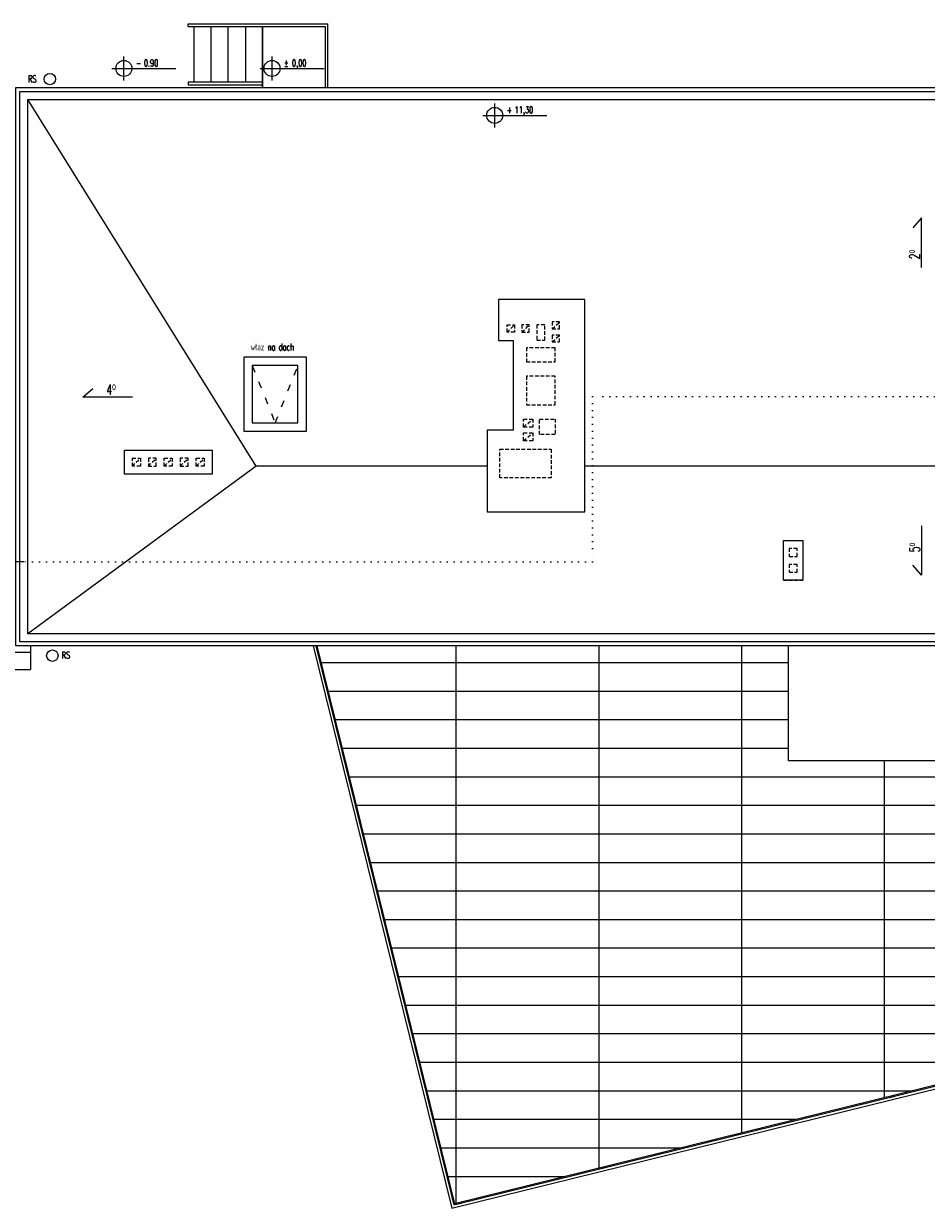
# Model space of a CAD drawing. Header units: millimetres. Extents: x 167273 to 188273, y -125105 to -88145.
# Tile 126 of 210: x 170976 to 172556, y -103090 to -101015. Entities that reach past the tile are written whole.
import ezdxf
from ezdxf.enums import TextEntityAlignment as Align

# ---------------------------------------------------------------- set-up
doc = ezdxf.new("R2010")
doc.units = ezdxf.units.MM
for name, pattern in [('ACAD_ISO03W100', [30, 12, -18]), ('ACAD_ISO07W100', [3, 0, -3]), ('HIDDEN', [9.525, 6.35, -3.175])]:
    doc.linetypes.add(name, pattern=pattern)
for name, color, linetype in [('a-op_text', 9, 'Continuous'), ('a-poziomy', 9, 'Continuous'), ('b-przerywana1', 9, 'ACAD_ISO03W100'), ('b-widokowa', 7, 'Continuous'), ('h-hatch', 8, 'Continuous'), ('opis text', 9, 'Continuous')]:
    doc.layers.add(name, color=color, linetype=linetype)
doc.styles.add('PPAB_100', font='romans.shx', dxfattribs={"width": 0.7, "height": 12})
doc.styles.add('PPAB_50', font='romans.shx', dxfattribs={"width": 0.7, "height": 8})

# ---------------------------------------------------------------- blocks, each defined once
blk = doc.blocks.new('kotapozioma')
for p, q in [((49330.1, 104.4), (49330.1, 134.4)), ((49315.1, 119.4), (49395.1, 119.4))]:
    blk.add_line(p, q)
blk.add_circle((49330.1, 119.4), 10)
at = {"layer": 'opis text', "style": 'PPAB_50'}
for tag, p in [('ZNAK', (49345.1, 119.4)), ('WARTOSC', (49355.1, 119.4))]:
    blk.add_attdef(tag, text='', height=9, dxfattribs=at).set_placement(p, align=Align.BOTTOM_LEFT)

msp = doc.modelspace()

# ---------------------------------------------------------------- linework, layer by layer
at = {"layer": 'a-op_text'}
for points in [[(172547.85, -101441.77), (172547.85, -101355.03), (172532.63, -101372.54)], [(171166.44, -101668.86), (171079.7, -101668.86), (171097.21, -101653.64)], [(172547.85, -101894.33), (172547.85, -101981.07), (172532.63, -101963.56)]]:
    msp.add_lwpolyline(points, dxfattribs=at)
at = {"layer": 'a-poziomy', "linetype": 'ACAD_ISO07W100', "ltscale": 4}
msp.add_lwpolyline([(179286.44, -101668.05), (171971.94, -101668.05), (171971.94, -101957.57), (170976.98, -101957.57)], dxfattribs=at)
at = {"layer": 'a-poziomy', "ltscale": 0.5}
msp.add_lwpolyline([(170976.98, -101957.57), (170901.98, -101957.57), (170901.98, -101882.57), (170891.98, -101907.57), (170901.98, -101907.57)], dxfattribs=at)
at = {"layer": 'b-przerywana1', "linetype": 'HIDDEN'}
for p, q in [((171822.44, -101555.39), (171835.44, -101542.39)), ((171848.44, -101555.39), (171861.44, -101542.39)), ((171901.44, -101549.39), (171914.44, -101537.39)), ((171901.44, -101572.39), (171914.44, -101560.39)), ((171851.44, -101721.39), (171867.44, -101707.39)), ((171851.44, -101745.39), (171867.44, -101731.39)), ((171166.44, -101789.89), (171180.44, -101775.89)), ((171194.44, -101789.89), (171208.44, -101775.89)), ((171222.44, -101789.89), (171236.44, -101775.89)), ((171250.44, -101789.89), (171264.44, -101775.89)), ((171278.44, -101789.89), (171292.44, -101775.89)), ((172306.44, -101989.89), (172340.44, -101989.89))]:
    msp.add_line(p, q, dxfattribs=at)
for points in [[(171822.44, -101542.39), (171835.44, -101542.39), (171835.44, -101555.39), (171822.44, -101555.39)], [(171848.44, -101555.39), (171861.44, -101555.39), (171861.44, -101542.39), (171848.44, -101542.39)], [(171888.44, -101542.39), (171874.44, -101542.39), (171874.44, -101569.39), (171888.44, -101569.39)], [(171901.44, -101549.39), (171914.44, -101549.39), (171914.44, -101537.39), (171901.44, -101537.39)], [(171901.44, -101572.39), (171914.44, -101572.39), (171914.44, -101560.39), (171901.44, -101560.39)], [(171856.44, -101607.39), (171906.44, -101607.39), (171906.44, -101582.39), (171856.44, -101582.39)], [(171856.44, -101682.39), (171906.44, -101682.39), (171906.44, -101632.39), (171856.44, -101632.39)], [(171867.44, -101721.39), (171851.44, -101721.39), (171851.44, -101707.39), (171867.44, -101707.39)], [(171906.44, -101734.39), (171879.44, -101734.39), (171879.44, -101707.39), (171906.44, -101707.39)], [(171867.44, -101745.39), (171851.44, -101745.39), (171851.44, -101731.39), (171867.44, -101731.39)], [(171166.44, -101775.89), (171180.44, -101775.89), (171180.44, -101789.89), (171166.44, -101789.89)], [(171194.44, -101789.89), (171208.44, -101789.89), (171208.44, -101775.89), (171194.44, -101775.89)], [(171222.44, -101775.89), (171236.44, -101775.89), (171236.44, -101789.89), (171222.44, -101789.89)], [(171250.44, -101789.89), (171264.44, -101789.89), (171264.44, -101775.89), (171250.44, -101775.89)], [(171278.44, -101775.89), (171292.44, -101775.89), (171292.44, -101789.89), (171278.44, -101789.89)], [(171809.94, -101760.39), (171899.94, -101760.39), (171899.94, -101810.39), (171809.94, -101810.39)], [(172316.44, -101947.89), (172330.44, -101947.89), (172330.44, -101933.89), (172316.44, -101933.89)], [(172316.44, -101975.89), (172330.44, -101975.89), (172330.44, -101961.89), (172316.44, -101961.89)]]:
    msp.add_lwpolyline(points, close=True, dxfattribs=at)
at = {"layer": 'b-przerywana1'}
msp.add_lwpolyline([(171376.44, -101613.89), (171416.44, -101713.89), (171456.44, -101613.89)], dxfattribs=at)
at = {"layer": 'b-widokowa'}
for p, q in [((171383.44, -101789.89), (170983.44, -101147.89)), ((171383.44, -101789.89), (170983.44, -102083.89)), ((171787.44, -101789.89), (171383.44, -101789.89)), ((173469.44, -101789.89), (171958.44, -101789.89))]:
    msp.add_line(p, q, dxfattribs=at)
for points in [[(170962.44, -101126.89), (179273.44, -101126.89), (179273.44, -102104.89), (170962.44, -102104.89)], [(170969.44, -101133.89), (179266.44, -101133.89), (179266.44, -102097.89), (170969.44, -102097.89)], [(170983.44, -101147.89), (179252.44, -101147.89), (179252.44, -102083.89), (170983.44, -102083.89)], [(171787.44, -101726.89), (171787.44, -101869.89), (171958.44, -101869.89), (171958.44, -101497.89), (171807.44, -101497.89), (171807.44, -101569.89), (171833.44, -101569.89), (171833.44, -101726.89)], [(171361.44, -101728.89), (171471.44, -101728.89), (171471.44, -101598.89), (171361.44, -101598.89)], [(171376.44, -101713.89), (171456.44, -101713.89), (171456.44, -101613.89), (171376.44, -101613.89)], [(171152.44, -101761.89), (171306.44, -101761.89), (171306.44, -101803.89), (171152.44, -101803.89)], [(172306.44, -101919.89), (172340.44, -101919.89), (172340.44, -101989.89), (172306.44, -101989.89)]]:
    msp.add_lwpolyline(points, close=True, dxfattribs=at)
at = {"layer": 'b-widokowa', "ltscale": 0.5}
for centre in [(171021.94, -101111.89), (171026.44, -102121.89)]:
    msp.add_circle(centre, 10, dxfattribs=at)
at = {"layer": 'h-hatch'}
for p, q in [((171264.44, -101014.89), (171508.44, -101014.89)), ((171264.44, -101019.89), (171264.44, -101014.89)), ((171264.44, -101019.89), (171504.44, -101019.89)), ((171274.44, -101116.89), (171274.44, -101019.89)), ((171304.44, -101116.89), (171304.44, -101019.89)), ((171334.44, -101116.89), (171334.44, -101019.89)), ((171364.44, -101019.89), (171364.44, -101116.89)), ((171394.44, -101116.89), (171394.44, -101019.89)), ((171394.44, -101019.89), (171394.44, -101126.89)), ((171504.44, -101126.89), (171504.44, -101019.89)), ((171508.44, -101126.89), (171508.44, -101014.89)), ((171264.44, -101116.89), (171394.44, -101116.89)), ((171264.44, -101116.89), (171264.44, -101121.89)), ((171264.44, -101121.89), (171394.44, -101121.89)), ((171394.44, -101121.89), (171394.44, -101116.89)), ((171394.44, -101126.89), (171394.44, -101121.89)), ((170987.94, -102104.89), (170987.94, -102145.89)), ((170879.44, -102115.89), (170987.94, -102115.89)), ((170862.44, -102145.89), (170987.94, -102145.89))]:
    msp.add_line(p, q, dxfattribs=at)
at = {"layer": 'h-hatch', "ltscale": 0.5}
for p, q in [((171489.62, -102104.89), (171730.74, -103081.87)), ((171496.78, -102133.89), (172315.19, -102133.89)), ((171509.12, -102183.89), (172315.19, -102183.89)), ((171521.46, -102233.89), (172315.19, -102233.89)), ((171533.8, -102283.89), (172315.19, -102283.89)), ((171546.14, -102333.89), (173573.55, -102333.89)), ((171558.48, -102383.89), (173585.89, -102383.89)), ((171570.82, -102433.89), (173598.23, -102433.89)), ((171583.16, -102483.89), (173610.57, -102483.89)), ((171595.5, -102533.89), (173622.91, -102533.89)), ((171607.84, -102583.89), (173635.25, -102583.89)), ((173641.75, -102610.23), (171730.74, -103081.87)), ((171620.18, -102633.89), (173543.81, -102633.89)), ((171632.52, -102683.89), (173341.22, -102683.89)), ((171644.86, -102733.89), (173138.63, -102733.89)), ((171657.2, -102783.89), (172936.04, -102783.89)), ((171669.54, -102833.89), (172733.44, -102833.89)), ((171681.88, -102883.89), (172530.85, -102883.89)), ((171694.22, -102933.89), (172328.26, -102933.89)), ((171706.56, -102983.89), (172125.66, -102983.89)), ((171718.9, -103033.89), (171923.07, -103033.89))]:
    msp.add_line(p, q, dxfattribs=at)
for points in [[(171482.8, -102104.89), (171725.9, -103089.88), (173649.76, -102615.07), (173575.92, -102315.89)], [(171487.95, -102104.89), (171729.56, -103083.83), (173643.71, -102611.41), (173572.01, -102320.89)], [(171733.44, -103080.69), (171733.44, -102104.89)], [(171983.44, -102104.89), (171983.44, -103018.99)], [(172233.44, -102957.29), (172233.44, -102104.89)], [(172483.44, -102895.59), (172483.44, -102305.89)], [(172494.5, -102893.38), (172494.88, -102894.94), (172499.74, -102893.75), (172499.35, -102892.18)], [(171989.65, -103017.97), (171990.03, -103019.54), (171994.89, -103018.34), (171994.5, -103016.78)], [(171863.43, -103049.12), (171863.82, -103050.69), (171868.67, -103049.49), (171868.29, -103047.92)], [(171729.14, -103075.39), (171727.57, -103075.78), (171726.37, -103070.92), (171727.94, -103070.53)], [(171737.22, -103080.27), (171737.61, -103081.84), (171742.46, -103080.64), (171742.07, -103079.07)]]:
    msp.add_lwpolyline(points, dxfattribs=at)
at = {"layer": 'h-hatch'}
msp.add_lwpolyline([(173478.79, -102104.89), (173478.79, -102305.89), (172315.19, -102305.89), (172315.19, -102104.89)], dxfattribs=at)

# ---------------------------------------------------------------- block references
ref = msp.add_blockref('kotapozioma', (102089.46, -101260.41), dxfattribs=dict(at, xscale=1.4, yscale=1.4, zscale=1.4))
ref.add_attrib('WARTOSC', '0.90', dxfattribs={"layer": 'opis text', "height": 12, "style": 'PPAB_100', "width": 0.7}).set_placement((171186.63, -101093.21), align=Align.BOTTOM_LEFT)
ref.add_attrib('ZNAK', '-', dxfattribs={"layer": 'opis text', "height": 12, "style": 'PPAB_100', "width": 0.7}).set_placement((171172.63, -101093.21), align=Align.BOTTOM_LEFT)
ref = msp.add_blockref('kotapozioma', (102348.86, -101260.41), dxfattribs=dict(at, xscale=1.4, yscale=1.4, zscale=1.4))
ref.add_attrib('WARTOSC', '0,00', dxfattribs={"layer": 'opis text', "height": 12, "style": 'PPAB_100', "width": 0.7}).set_placement((171446.02, -101093.21), align=Align.BOTTOM_LEFT)
ref.add_attrib('ZNAK', '%%p', dxfattribs={"layer": 'opis text', "height": 12, "style": 'PPAB_100', "width": 0.7}).set_placement((171432.02, -101093.21), align=Align.BOTTOM_LEFT)
ref = msp.add_blockref('kotapozioma', (102738.71, -101342.61), dxfattribs=dict(at, xscale=1.4, yscale=1.4, zscale=1.4))
ref.add_attrib('WARTOSC', '11,30', dxfattribs={"layer": 'opis text', "height": 12, "style": 'PPAB_100', "width": 0.7}).set_placement((171835.87, -101175.41), align=Align.BOTTOM_LEFT)
ref.add_attrib('ZNAK', '+', dxfattribs={"layer": 'opis text', "height": 12, "style": 'PPAB_100', "width": 0.7}).set_placement((171821.87, -101175.41), align=Align.BOTTOM_LEFT)

# ---------------------------------------------------------------- texts
at = {"layer": 'a-op_text', "ltscale": 0.5, "char_height": 12, "width": 60, "attachment_point": 5, "style": 'PPAB_100'}
for insert in [(170991.23, -101111.89), (171050.15, -102120.91)]:
    msp.add_mtext('RS', dxfattribs=dict(at, insert=insert))
at = {"layer": 'a-op_text', "char_height": 18, "width": 26.2478, "attachment_point": 3, "rotation": 90, "style": 'PPAB_100'}
for s, insert in [('{\\Fromans.shx|c238;2º}', (172526.98, -101410.93)), ('{\\Fromans.shx|c238;5º}', (172527.34, -101924.34))]:
    msp.add_mtext(s, dxfattribs=dict(at, insert=insert))
at = {"layer": 'a-op_text', "style": 'PPAB_100'}
for s, insert, char_height, width, attachment_point in [('{\\Fromans.shx|c238;właz na dach}', (171373.67, -101575.18), 12, 227.1622, 1), ('{\\Fromans.shx|c238;4º}', (171137.3, -101646.89), 18, 26.2478, 3)]:
    msp.add_mtext(s, dxfattribs=dict(at, insert=insert, char_height=char_height, width=width, attachment_point=attachment_point))

doc.saveas('drawing.dxf')
